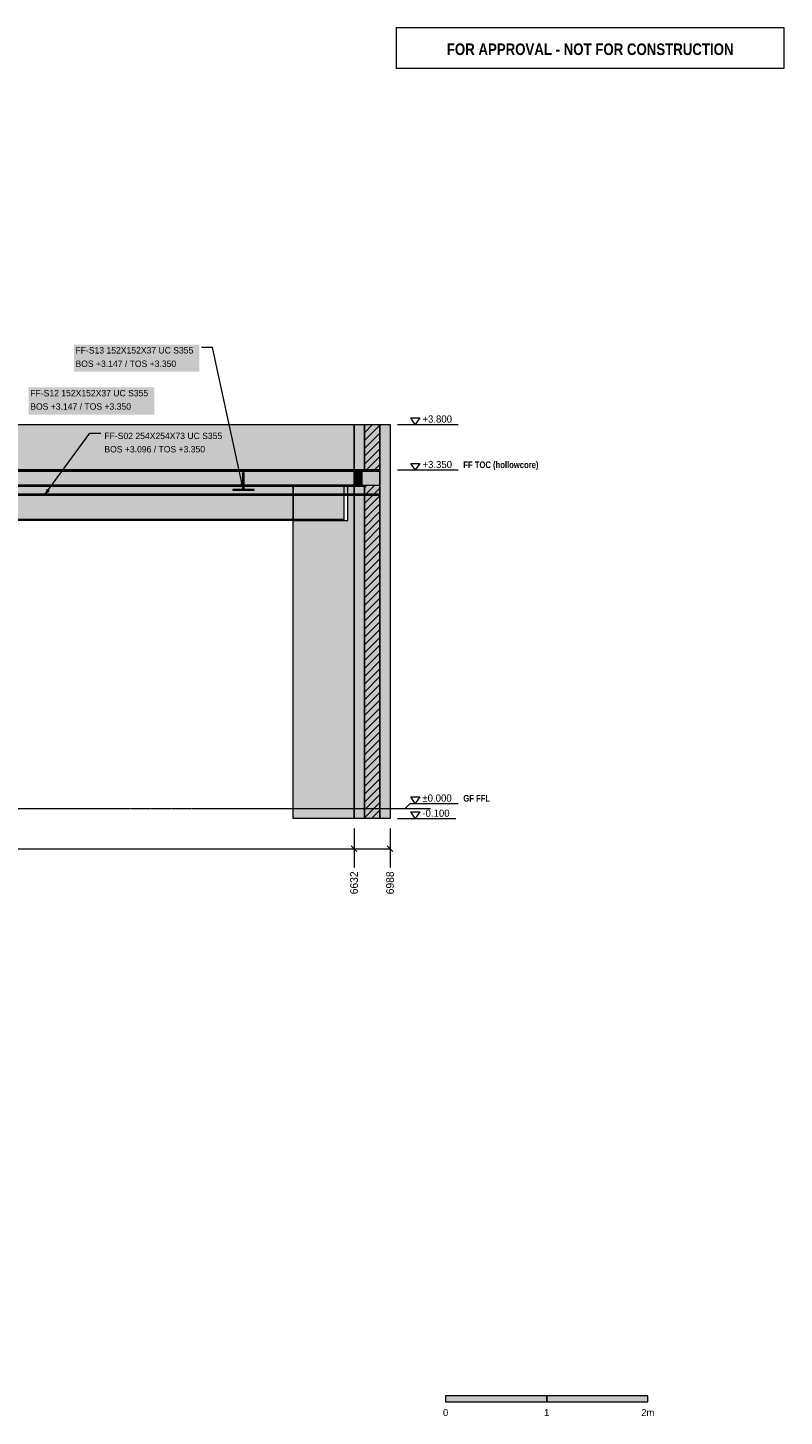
# Model space of a CAD drawing. Header units: millimetres. Extents: x 22428 to 36278, y -6015 to 7726.
# Tile 2 of 2: x 28794 to 36278, y -6015 to 7726. Entities that reach past the tile are written whole.
import ezdxf
from ezdxf.enums import TextEntityAlignment as Align

# ---------------------------------------------------------------- set-up
doc = ezdxf.new("R2010")
doc.units = ezdxf.units.MM
doc.linetypes.add('DASHED', pattern=[1.524, 1.27, -0.254])
for name, color, linetype in [('FILL-C_BDBDBF', 7, 'Continuous'), ('FILL-EPS', 7, 'Continuous'), ('FILL-INK', 7, 'Continuous'), ('FILL-STEEL', 7, 'Continuous'), ('FILL-WHITE', 7, 'Continuous'), ('LINE-CORE', 7, 'Continuous'), ('LINE-INK', 7, 'Continuous'), ('LINE-RED', 7, 'Continuous'), ('LINE-STEEL-DASH', 7, 'DASHED'), ('LINE-STEEL_GREY', 7, 'Continuous'), ('TEXT-INK', 7, 'Continuous'), ('TEXT-RED', 7, 'Continuous'), ('TEXT-STEEL', 7, 'Continuous')]:
    doc.layers.add(name, color=color, linetype=linetype)
doc.styles.add('OpenSansCondensed-Bold', font='OpenSansCondensed-Bold.ttf')

msp = doc.modelspace()

# ---------------------------------------------------------------- hatches: boundary and pattern name
at = {"layer": 'FILL-C_BDBDBF', "true_color": 0xbdbdbf}
h = msp.add_hatch(color=9, dxfattribs=at)
h.dxf.hatch_style = 1
h.paths.add_polyline_path([(32276, 3325), (32276, 3351), (32232, 3351), (32124, 3351), (32124, 3800), (32276, 3800), (32276, -100), (32124, -100), (32124, 3199), (32276, 3199)])
at = {"layer": 'FILL-EPS', "true_color": 0xccffff}
h = msp.add_hatch(color=7, dxfattribs=at)
h.dxf.hatch_style = 1
h.paths.add_polyline_path([(32022, 3722), (32022, 3800), (32083, 3800), (32124, 3800), (32124, 3351), (32022, 3351)])
h = msp.add_hatch(color=7, dxfattribs=at)
h.dxf.hatch_style = 1
h.paths.add_polyline_path([(32378, 569), (32378, -100), (32317, -100), (32276, -100), (32276, 3800), (32378, 3800)])
h = msp.add_hatch(color=7, dxfattribs=at)
h.dxf.hatch_style = 1
h.paths.add_polyline_path([(32124, -100), (32022, -100), (32022, 471), (32022, 3199), (32066, 3199), (32124, 3199)])
at = {"layer": 'FILL-INK', "true_color": 0x1a1a1f}
h = msp.add_hatch(color=250, dxfattribs=at)
h.dxf.hatch_style = 1
h.paths.add_polyline_path([(28957, 3096), (28983, 3164), (29013, 3141)])
h = msp.add_hatch(color=250, dxfattribs=at)
h.dxf.hatch_style = 1
h.paths.add_polyline_path([(30927, 3147), (30894, 3211), (30931, 3219)])
at = {"layer": 'FILL-INK', "true_color": 0x14141a}
h = msp.add_hatch(color=250, dxfattribs=at)
h.dxf.hatch_style = 1
h.paths.add_polyline_path([(32928, -5874), (33928, -5874), (33928, -5814), (32928, -5814)])
at = {"layer": 'FILL-STEEL', "true_color": 0x0d2973}
h = msp.add_hatch(color=166, dxfattribs=at)
h.dxf.hatch_style = 1
h.paths.add_polyline_path([(28544, 3350), (32278, 3350), (32278, 3342), (32278, 3336), (26369, 3336), (25689, 3336), (25689, 3337), (25689, 3350)])
h = msp.add_hatch(color=166, dxfattribs=at)
h.dxf.hatch_style = 1
h.paths.add_polyline_path([(30825, 3147), (30825, 3147), (30825, 3158), (30921, 3158), (30923, 3158), (30923, 3161), (30923, 3324), (30930, 3324), (30931, 3324), (30931, 3320), (30931, 3158), (31027, 3158), (31029, 3158), (31029, 3158), (31029, 3147), (30830, 3147)])
h = msp.add_hatch(color=166, dxfattribs=at)
h.dxf.hatch_style = 1
h.paths.add_polyline_path([(25583, 3110), (25678, 3110), (25689, 3110), (31598, 3110), (32278, 3110), (32278, 3109), (32278, 3096), (29423, 3096), (25689, 3096), (25643, 3096), (25583, 3096), (25583, 3104)])
at = {"layer": 'FILL-WHITE', "true_color": 0xffffff}
h = msp.add_hatch(color=7, dxfattribs=at)
h.dxf.hatch_style = 1
h.paths.add_polyline_path([(29251, 4322), (30492, 4322), (30492, 4591), (29251, 4591)])
h = msp.add_hatch(color=7, dxfattribs=at)
h.dxf.hatch_style = 1
h.paths.add_polyline_path([(28804, 3898), (30045, 3898), (30045, 4168), (28804, 4168)])
h = msp.add_hatch(color=7, dxfattribs=at)
h.dxf.hatch_style = 1
h.paths.add_polyline_path([(32022, 3800), (32022, -100), (31421, -100), (31421, 2849), (31962, 2849), (31962, 3200), (25753, 3200), (25753, -100), (25753, -100), (25753, -100), (25746, -100), (25746, 2849), (25748, 2849), (25748, 3200), (25746, 3200), (25746, 3800)])
h = msp.add_hatch(color=7, dxfattribs=at)
h.dxf.hatch_style = 1
h.paths.add_polyline_path([(25746, 3800), (32022, 3800), (32022, 3351), (25746, 3351)])
h = msp.add_hatch(color=7, dxfattribs=at)
h.dxf.hatch_style = 1
h.paths.add_polyline_path([(29537, 3475), (30778, 3475), (30778, 3745), (29537, 3745)])
h = msp.add_hatch(color=7, dxfattribs=at)
h.dxf.hatch_style = 1
h.paths.add_polyline_path([(32378, 3800), (32378, -100), (32022, -100), (32022, 3800)])
h = msp.add_hatch(color=7, dxfattribs=at)
h.dxf.hatch_style = 1
h.paths.add_polyline_path([(32022, 3351), (32022, 3351), (32022, 3800), (32022, 3800), (32022, 3800), (32022, 3800), (32378, 3800), (32378, -100), (32022, -100), (32022, -102), (32022, -102), (32022, -102), (32022, -102), (32022, 3199), (32022, 3199), (32100, 3199), (32100, 3351), (32022, 3351), (32022, 3351)])
h = msp.add_hatch(color=7, dxfattribs=at)
h.dxf.hatch_style = 1
h.paths.add_polyline_path([(32378, 3800), (32378, -100), (32022, -100), (32022, 3199), (32276, 3199), (32276, 3351), (32022, 3351), (32022, 3800)])
h = msp.add_hatch(color=7, dxfattribs=at)
h.dxf.hatch_style = 1
h.paths.add_polyline_path([(25583, 3322), (25689, 3322), (25689, 3336), (32278, 3336), (32278, 3110), (25689, 3110), (25583, 3110)])
h = msp.add_hatch(color=7, dxfattribs=at)
h.dxf.hatch_style = 1
h.paths.add_polyline_path([(25689, 3322), (25689, 3336), (32278, 3336), (32278, 3110), (25689, 3110), (25583, 3110), (25583, 3322)])
h = msp.add_hatch(color=7, dxfattribs=at)
h.dxf.hatch_style = 1
h.paths.add_polyline_path([(25689, 3336), (25689, 3350), (32278, 3350), (32278, 3350), (32278, 3350), (32278, 3336), (25689, 3336), (25689, 3336)])
h = msp.add_hatch(color=7, dxfattribs=at)
h.dxf.hatch_style = 1
h.paths.add_polyline_path([(25748, 3200), (25746, 3200), (25746, 3351), (32022, 3351), (32022, 3351), (32023, 3351), (32024, 3352), (32024, 3352), (32024, 3351), (32024, 3351), (32022, 3351), (32022, 3199), (31962, 3199), (31962, 3200), (25753, 3200), (25753, 3199), (25748, 3199)])
h = msp.add_hatch(color=7, dxfattribs=at)
h.dxf.hatch_style = 1
h.paths.add_polyline_path([(30825, 3158), (30923, 3158), (30923, 3324), (30931, 3324), (30931, 3158), (31029, 3158), (31029, 3147), (30825, 3147)])
h = msp.add_hatch(color=7, dxfattribs=at)
h.dxf.hatch_style = 1
h.paths.add_polyline_path([(32022, 3351), (32100, 3351), (32100, 3199), (32022, 3199)])
h = msp.add_hatch(color=7, dxfattribs=at)
h.dxf.hatch_style = 1
h.paths.add_polyline_path([(25583, 2858), (25583, 3172), (25689, 3172), (25689, 3190), (31922, 3190), (31922, 2858), (25689, 2858)])
h = msp.add_hatch(color=7, dxfattribs=at)
h.dxf.hatch_style = 1
h.paths.add_polyline_path([(25689, 3172), (25689, 3190), (31922, 3190), (31922, 2858), (25689, 2858), (25583, 2858), (25583, 3172)])
h = msp.add_hatch(color=7, dxfattribs=at)
h.dxf.hatch_style = 1
h.paths.add_polyline_path([(25689, 3190), (25689, 3200), (31922, 3200), (31922, 3200), (31922, 3200), (31922, 3190), (25689, 3190), (25689, 3190)])
h = msp.add_hatch(color=7, dxfattribs=at)
h.dxf.hatch_style = 1
h.paths.add_polyline_path([(31922, 3200), (31922, 3190), (31922, 3190), (25689, 3190), (25689, 3200), (25689, 3200)])
h = msp.add_hatch(color=7, dxfattribs=at)
h.dxf.hatch_style = 1
h.paths.add_polyline_path([(25750, 3200), (32124, 3200), (32124, 3190), (25750, 3190)])
h = msp.add_hatch(color=7, dxfattribs=at)
h.dxf.hatch_style = 1
h.paths.add_polyline_path([(32124, 3200), (32124, 3100), (25750, 3100), (25750, 3200)])
h = msp.add_hatch(color=7, dxfattribs=at)
h.dxf.hatch_style = 1
h.paths.add_polyline_path([(25750, 3190), (32124, 3190), (32124, 3100), (25750, 3100)])
h = msp.add_hatch(color=7, dxfattribs=at)
h.dxf.hatch_style = 1
h.paths.add_polyline_path([(31421, 3199), (31421, 3199), (31421, 3199), (31421, 3199), (31421, 3199), (31421, 2849), (31962, 2849), (31962, 3199), (32022, 3199), (32022, -100), (31421, -100)])
h = msp.add_hatch(color=7, dxfattribs=at)
h.dxf.hatch_style = 1
h.paths.add_polyline_path([(25583, 3110), (25689, 3110), (32278, 3110), (32278, 3110), (32278, 3110), (32278, 3096), (25689, 3096), (25583, 3096)])
h = msp.add_hatch(color=7, dxfattribs=at)
h.dxf.hatch_style = 1
h.paths.add_polyline_path([(25583, 2858), (25689, 2858), (31922, 2858), (31922, 2858), (31922, 2858), (31922, 2849), (25689, 2849), (25583, 2849)])
h = msp.add_hatch(color=7, dxfattribs=at)
h.dxf.hatch_style = 1
h.paths.add_polyline_path([(25583, 2858), (31922, 2858), (31922, 2849), (31922, 2849), (25689, 2849), (25583, 2849)])
h = msp.add_hatch(color=7, dxfattribs=at)
h.dxf.hatch_style = 1
h.paths.add_polyline_path([(31421, -100), (31421, -100), (31421, -100)])
h = msp.add_hatch(color=7, dxfattribs=at)
h.dxf.hatch_style = 1
h.paths.add_polyline_path([(33928, -5874), (34928, -5874), (34928, -5814), (33928, -5814)])

# ---------------------------------------------------------------- linework, layer by layer
at = {"layer": 'LINE-CORE', "lineweight": 5}
for points in [[(32022, 3800), (32022, -100), (31421, -100), (31421, 2849), (31962, 2849), (31962, 3200), (25753, 3200), (25753, -100), (25753, -100), (25753, -100), (25746, -100), (25746, 2849), (25748, 2849), (25748, 3200), (25746, 3200), (25746, 3800)], [(25746, 3800), (32022, 3800), (32022, 3351), (25746, 3351)], [(32378, 3800), (32378, -100), (32022, -100), (32022, 3800)], [(32022, 3351), (32022, 3351), (32022, 3800), (32022, 3800), (32022, 3800), (32022, 3800), (32378, 3800), (32378, -100), (32022, -100), (32022, -102), (32022, -102), (32022, -102), (32022, -102), (32022, 3199), (32022, 3199), (32100, 3199), (32100, 3351), (32022, 3351), (32022, 3351)], [(32378, 3800), (32378, -100), (32022, -100), (32022, 3199), (32276, 3199), (32276, 3351), (32022, 3351), (32022, 3800)], [(25583, 3322), (25689, 3322), (25689, 3336), (32278, 3336), (32278, 3110), (25689, 3110), (25689, 3110), (25583, 3110)], [(25689, 3322), (25689, 3336), (32278, 3336), (32278, 3110), (25689, 3110), (25583, 3110), (25583, 3322)], [(25689, 3336), (25689, 3350), (32278, 3350), (32278, 3350), (32278, 3350), (32278, 3350), (32278, 3336), (25689, 3336), (25689, 3336), (25689, 3336)], [(25748, 3200), (25746, 3200), (25746, 3351), (25746, 3351), (32022, 3351), (32022, 3351), (32023, 3351), (32024, 3352), (32024, 3352), (32024, 3351), (32024, 3351), (32022, 3351), (32022, 3199), (31962, 3199), (31962, 3200), (25753, 3200), (25753, 3199), (25748, 3199)], [(30825, 3158), (30923, 3158), (30923, 3324), (30931, 3324), (30931, 3324), (30931, 3158), (31029, 3158), (31029, 3147), (30825, 3147)], [(32022, 3351), (32100, 3351), (32100, 3199), (32022, 3199)], [(25583, 2858), (25583, 3172), (25689, 3172), (25689, 3190), (31922, 3190), (31922, 2858), (25689, 2858), (25583, 2858)], [(25689, 3172), (25689, 3190), (31922, 3190), (31922, 2858), (25689, 2858), (25583, 2858), (25583, 3172), (25583, 3172)], [(25689, 3190), (25689, 3200), (31922, 3200), (31922, 3200), (31922, 3200), (31922, 3200), (31922, 3190), (25689, 3190), (25689, 3190), (25689, 3190)], [(31922, 3200), (31922, 3190), (31922, 3190), (25689, 3190), (25689, 3200), (25689, 3200)], [(25750, 3200), (32124, 3200), (32124, 3200), (32124, 3190), (25750, 3190), (25750, 3190)], [(32124, 3200), (32124, 3100), (25750, 3100), (25750, 3200)], [(25750, 3190), (32124, 3190), (32124, 3100), (25750, 3100)], [(31421, 3199), (31421, 3199), (31421, 3199), (31421, 3199), (31421, 3199), (31421, 2849), (31962, 2849), (31962, 3199), (32022, 3199), (32022, -100), (32022, -100), (31421, -100)], [(25583, 3110), (25689, 3110), (32278, 3110), (32278, 3110), (32278, 3110), (32278, 3110), (32278, 3096), (25689, 3096), (25689, 3096), (25583, 3096)], [(25583, 2858), (25689, 2858), (31922, 2858), (31922, 2858), (31922, 2858), (31922, 2858), (31922, 2849), (25689, 2849), (25689, 2849), (25583, 2849)], [(25583, 2858), (31922, 2858), (31922, 2849), (31922, 2849), (25689, 2849), (25583, 2849)], [(31421, -100), (31421, -100), (31421, -100)]]:
    msp.add_lwpolyline(points, close=True, dxfattribs=at)
at = {"layer": 'LINE-INK', "lineweight": 5}
for p, q in [((30622, 4561), (30512, 4561)), ((30927, 3147), (30622, 4561)), ((28957, 3096), (29407, 3715)), ((29407, 3715), (29517, 3715)), ((32453, 3800), (32528, 3800)), ((32528, 3800), (32578, 3800)), ((32578, 3800), (33053, 3800)), ((32453, 3350), (32528, 3350)), ((32528, 3350), (32578, 3350)), ((32578, 3350), (33053, 3350)), ((32453, 0), (32528, 0)), ((32528, 0), (32578, 50)), ((32578, 50), (33053, 50)), ((32453, -100), (32528, -100)), ((32528, -100), (32578, -100)), ((32578, -100), (33028, -100)), ((32022, -200), (32022, -475)), ((32378, -200), (32378, -475)), ((25390, -400), (32378, -400)), ((31994, -372), (32050, -428)), ((32350, -372), (32406, -428)), ((32022, -475), (32022, -541)), ((32022, -541), (32022, -585)), ((32378, -475), (32378, -541)), ((32378, -541), (32378, -585))]:
    msp.add_line(p, q, dxfattribs=at)
for points in [[(32628, 3800), (32583, 3865), (32673, 3865)], [(32022, 3722), (32022, 3800), (32083, 3800), (32124, 3800), (32124, 3351), (32022, 3351)], [(32022, 3199), (32066, 3199), (32124, 3199), (32276, 3199), (32276, 3325), (32276, 3351), (32232, 3351), (32124, 3351), (32022, 3351), (32022, 3722), (32022, 3800), (32083, 3800), (32124, 3800), (32276, 3800), (32378, 3800), (32378, 569), (32378, -100), (32317, -100), (32276, -100), (32124, -100), (32022, -100), (32022, 471)], [(32276, 3325), (32276, 3351), (32232, 3351), (32124, 3351), (32124, 3800), (32276, 3800), (32276, -100), (32124, -100), (32124, 3199), (32276, 3199)], [(32378, 569), (32378, -100), (32317, -100), (32276, -100), (32276, 3800), (32378, 3800)], [(28544, 3350), (32278, 3350), (32278, 3342), (32278, 3336), (26369, 3336), (25689, 3336), (25689, 3337), (25689, 3350)], [(30825, 3147), (30825, 3147), (30825, 3158), (30921, 3158), (30923, 3158), (30923, 3161), (30923, 3324), (30930, 3324), (30931, 3324), (30931, 3320), (30931, 3158), (31027, 3158), (31029, 3158), (31029, 3158), (31029, 3147), (30830, 3147)], [(32628, 3350), (32583, 3415), (32673, 3415)], [(32124, -100), (32022, -100), (32022, 471), (32022, 3199), (32066, 3199), (32124, 3199)], [(25583, 3110), (25678, 3110), (25689, 3110), (31598, 3110), (32278, 3110), (32278, 3109), (32278, 3096), (29423, 3096), (25689, 3096), (25643, 3096), (25583, 3096), (25583, 3104)], [(32628, 50), (32583, 115), (32673, 115)], [(32628, -100), (32583, -35), (32673, -35)], [(32928, -5874), (33928, -5874), (33928, -5814), (32928, -5814)], [(33928, -5874), (34928, -5874), (34928, -5814), (33928, -5814)]]:
    msp.add_lwpolyline(points, close=True, dxfattribs=at)
at = {"layer": 'LINE-RED', "lineweight": 5}
msp.add_lwpolyline([(32438, 7326), (36278, 7326), (36278, 7726), (32438, 7726)], close=True, dxfattribs=at)
at = {"layer": 'LINE-STEEL-DASH', "lineweight": 5}
msp.add_line((24990, 0), (32778, 0), dxfattribs=at)
at = {"layer": 'LINE-STEEL_GREY', "lineweight": 5}
for p, q in [((32124, 3718), (32206, 3800)), ((32124, 3796), (32128, 3800)), ((32124, 3641), (32276, 3793)), ((32124, 3563), (32276, 3715)), ((32124, 3485), (32276, 3637)), ((32124, 3407), (32276, 3560)), ((32146, 3351), (32276, 3482)), ((32224, 3351), (32276, 3404)), ((32276, 3326), (32276, 3326)), ((32124, 3096), (32227, 3199)), ((32124, 3174), (32149, 3199)), ((32124, 3018), (32276, 3171)), ((32276, 3248), (32276, 3248)), ((32124, 2941), (32276, 3093)), ((32124, 2863), (32276, 3015)), ((32124, 2785), (32276, 2937)), ((32124, 2707), (32276, 2860)), ((32124, 2629), (32276, 2782)), ((32124, 2552), (32276, 2704)), ((32124, 2474), (32276, 2626)), ((32124, 2396), (32276, 2548)), ((32124, 2318), (32276, 2471)), ((32124, 2240), (32276, 2393)), ((32124, 2163), (32276, 2315)), ((32124, 2085), (32276, 2237)), ((32124, 2007), (32276, 2160)), ((32124, 1929), (32276, 2082)), ((32124, 1852), (32276, 2004)), ((32124, 1774), (32276, 1926)), ((32124, 1696), (32276, 1848)), ((32124, 1618), (32276, 1771)), ((32124, 1540), (32276, 1693)), ((32124, 1463), (32276, 1615)), ((32124, 1385), (32276, 1537)), ((32124, 1307), (32276, 1460)), ((32124, 1229), (32276, 1382)), ((32124, 1152), (32276, 1304)), ((32124, 1074), (32276, 1226)), ((32124, 996), (32276, 1148)), ((32124, 918), (32276, 1071)), ((32124, 840), (32276, 993)), ((32124, 763), (32276, 915)), ((32124, 685), (32276, 837)), ((32124, 607), (32276, 759)), ((32124, 529), (32276, 682)), ((32124, 452), (32276, 604)), ((32124, 374), (32276, 526)), ((32124, 296), (32276, 448)), ((32124, 218), (32276, 371)), ((32124, 140), (32276, 293)), ((32124, 63), (32276, 215)), ((32124, -15), (32276, 137)), ((32124, -93), (32276, 59)), ((32195, -100), (32276, -18)), ((32273, -100), (32276, -96))]:
    msp.add_line(p, q, dxfattribs=at)

# ---------------------------------------------------------------- texts
at = {"layer": 'TEXT-INK'}
for s, height, p in [('FF-S13 152X152X37 UC S355', 63.5, (29266, 4502)), ('BOS +3.147 / TOS +3.350', 63.5, (29266, 4369)), ('FF-S12 152X152X37 UC S355', 63.5, (28819, 4078)), ('BOS +3.147 / TOS +3.350', 63.5, (28819, 3946)), ('+3.800', 71.1, (32698, 3818)), ('FF-S02 254X254X73 UC S355', 63.5, (29552, 3655)), ('BOS +3.096 / TOS +3.350', 63.5, (29552, 3523)), ('+3.350', 71.1, (32698, 3368)), ('±0.000', 71.1, (32698, 67)), ('-0.100', 71.1, (32698, -83))]:
    msp.add_text(s, height=height, dxfattribs=at).set_placement(p)
for s, p in [('6632', (32060, -850)), ('6988', (32416, -850))]:
    msp.add_text(s, height=76.2, rotation=90, dxfattribs=at).set_placement(p)
for s, p in [('0', (32928, -6014)), ('1', (33928, -6014)), ('2m', (34928, -6014))]:
    msp.add_text(s, height=69.8, dxfattribs=at).set_placement(p, align=Align.CENTER)
at = {"layer": 'TEXT-RED', "style": 'OpenSansCondensed-Bold'}
msp.add_text('FOR APPROVAL - NOT FOR CONSTRUCTION', height=114.3, dxfattribs=at).set_placement((34358, 7456), align=Align.CENTER)
at = {"layer": 'TEXT-STEEL', "style": 'OpenSansCondensed-Bold'}
for s, height, p in [('FF TOC (hollowcore)', 66.04, (33103, 3368)), ('GF FFL', 66, (33103, 67))]:
    msp.add_text(s, height=height, dxfattribs=at).set_placement(p)

doc.saveas('drawing.dxf')
